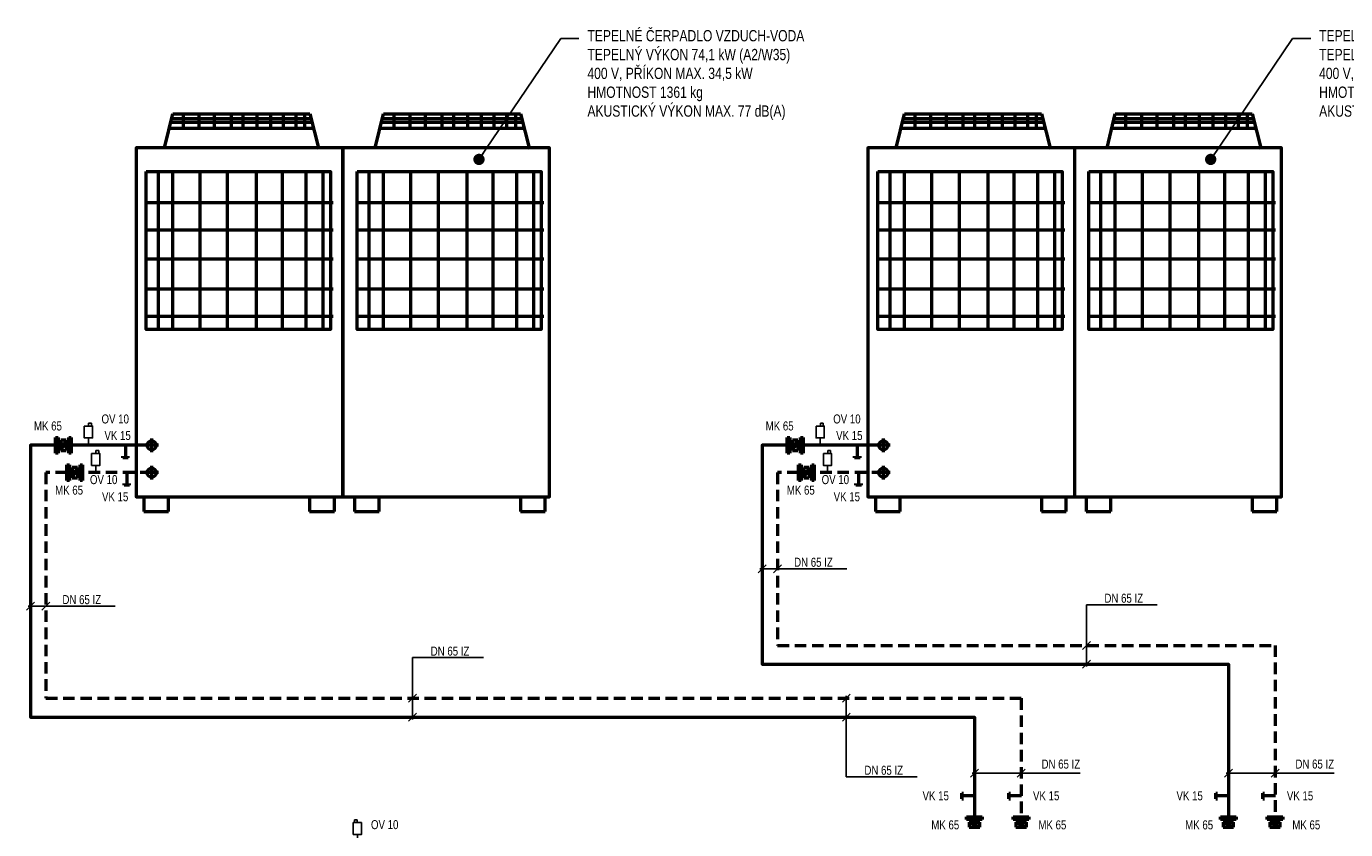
# Model space of a CAD drawing. Header units: millimetres. Extents: x -41968 to 54113, y -9946 to 101810.
# Tile 108 of 174: x -15936 to -1338, y 39894 to 48779. Entities that reach past the tile are written whole.
import ezdxf
from ezdxf.enums import TextEntityAlignment as Align

# ---------------------------------------------------------------- set-up
doc = ezdxf.new("R2010")
doc.units = ezdxf.units.MM
doc.linetypes.add('DASHED', pattern=[19.05, 12.7, -6.35])
for name, color, linetype in [('25', 7, 'Continuous'), ('UT-armatury-popis', 7, 'Continuous'), ('UT-potrubi_privodni-popis', 7, 'Continuous'), ('UT-potrubi_zpetne-popis', 7, 'Continuous')]:
    doc.layers.add(name, color=color, linetype=linetype)
for name, color, linetype, lineweight in [('UT-armatury', 2, 'Continuous', 50), ('UT-kotle', 1, 'Continuous', 50), ('UT-potrubi_privodni', 3, 'Continuous', 50), ('UT-potrubi_zpetne', 3, 'DASHED', 50), ('UT-stoupacky', 2, 'Continuous', 50), ('UT-texty_stredni', 7, 'Continuous', 25)]:
    doc.layers.add(name, color=color, linetype=linetype, lineweight=lineweight)
doc.styles.get("Standard").update_dxf_attribs({"font": 'ic-simplex.shx', "width": 0.8})
doc.dimstyles.new('CADKON', dxfattribs={"dimscale": 50, "dimtxt": 2.5, "dimasz": 2.5, "dimexe": 1.8, "dimexo": 0, "dimgap": 0.6, "dimtad": 1, "dimrnd": 10, "dimtxsty": 'Standard', "dimblk1": 'OBLIQUE', "dimblk2": 'OBLIQUE', "dimsah": 1, "dimcen": 2.5, "dimadec": 1, "dimazin": 2, "dimtfac": 1, "dimtdec": 4, "dimtix": 1, "dimtmove": 2, "dimatfit": 3, "dimldrblk": 'OPEN30', "dimfxl": 5, "dimtfill": 1, "dimtolj": 1, "dimarcsym": 0})

# ---------------------------------------------------------------- blocks, each defined once
blk = doc.blocks.new('*U36715')
at = {"color": 0, "linetype": 'ByBlock', "lineweight": -2, "ltscale": 10}
for p, q in [((-75, 0), (75, 0)), ((0, 75), (0, -75))]:
    blk.add_line(p, q, dxfattribs=at)
blk.add_circle((0, 0), 50, dxfattribs=at)
blk = doc.blocks.new('*U36716')
at = {"color": 0, "linetype": 'ByBlock', "lineweight": -2, "ltscale": 10}
for p, q in [((-75, 0), (75, 0)), ((0, 75), (0, -75))]:
    blk.add_line(p, q, dxfattribs=at)
blk.add_circle((0, 0), 50, dxfattribs=at)
blk = doc.blocks.new('508', base_point=(495, 3610))
at = {"layer": '25', "color": 2}
for p, q in [((462.9458, 3853.0825), (462.9458, 3821.04215)), ((492.70905, 3853.0825), (462.9458, 3853.0825)), ((492.70905, 3821.04215), (492.70905, 3853.0825)), ((495, 3690.59255), (495, 3610))]:
    blk.add_line(p, q, dxfattribs=at)
blk.add_lwpolyline([(540.79035, 3821.04215), (449.20965, 3821.04215), (449.20965, 3690.59255), (540.79035, 3690.59255), (540.79035, 3821.04215)], close=True, dxfattribs=at)
blk = doc.blocks.new('_OBLIQUE')
at = {"color": 0, "linetype": 'ByBlock'}
blk.add_line((-0.5, -0.5), (0.5, 0.5), dxfattribs=at)
blk = doc.blocks.new('*U35756')
at = {"color": 0, "linetype": 'ByBlock', "lineweight": -2}
for p, q in [((0, 0), (140, 0)), ((140, 30), (120, 30)), ((140, 30), (140, -30)), ((140, -30), (120, -30))]:
    blk.add_line(p, q, dxfattribs=at)

msp = doc.modelspace()

# ---------------------------------------------------------------- linework, layer by layer
at = {"layer": 'UT-armatury', "linetype": 'Continuous', "transparency": 33554687}
for p, q in [((-15612.738, 44232.509), (-15583.797, 44232.509)), ((-15612.738, 44058.865), (-15612.738, 44232.509)), ((-15583.797, 44232.509), (-15583.797, 44058.865)), ((-15496.975, 44203.568), (-15554.857, 44087.805)), ((-15554.857, 44203.568), (-15554.857, 44087.805)), ((-15496.975, 44203.568), (-15554.857, 44203.568)), ((-15496.975, 44203.568), (-15496.975, 44087.805)), ((-15468.034, 44232.509), (-15439.094, 44232.509)), ((-15468.034, 44058.865), (-15468.034, 44232.509)), ((-15439.094, 44232.509), (-15439.094, 44058.865)), ((-7515.646, 44232.509), (-7486.706, 44232.509)), ((-7515.646, 44058.865), (-7515.646, 44232.509)), ((-7486.706, 44232.509), (-7486.706, 44058.865)), ((-7399.884, 44203.568), (-7457.765, 44087.805)), ((-7457.765, 44203.568), (-7457.765, 44087.805)), ((-7399.884, 44203.568), (-7457.765, 44203.568)), ((-7399.884, 44203.568), (-7399.884, 44087.805)), ((-7370.943, 44232.509), (-7342.002, 44232.509)), ((-7370.943, 44058.865), (-7370.943, 44232.509)), ((-7342.002, 44232.509), (-7342.002, 44058.865)), ((-15583.797, 44058.865), (-15612.738, 44058.865)), ((-15554.857, 44087.805), (-15496.975, 44087.805)), ((-15439.094, 44058.865), (-15468.034, 44058.865)), ((-7486.706, 44058.865), (-7515.646, 44058.865)), ((-7457.765, 44087.805), (-7399.884, 44087.805)), ((-7342.002, 44058.865), (-7370.943, 44058.865)), ((-15487.843, 43929.621), (-15458.902, 43929.621)), ((-15487.843, 43755.977), (-15487.843, 43929.621)), ((-15458.902, 43929.621), (-15458.902, 43755.977)), ((-15372.08, 43900.68), (-15429.961, 43784.917)), ((-15429.961, 43900.68), (-15429.961, 43784.917)), ((-15372.08, 43900.68), (-15429.961, 43900.68)), ((-15372.08, 43900.68), (-15372.08, 43784.917)), ((-15343.139, 43929.621), (-15314.198, 43929.621)), ((-15343.139, 43755.977), (-15343.139, 43929.621)), ((-15314.198, 43929.621), (-15314.198, 43755.977)), ((-7390.751, 43929.621), (-7361.81, 43929.621)), ((-7390.751, 43755.977), (-7390.751, 43929.621)), ((-7361.81, 43929.621), (-7361.81, 43755.977)), ((-7274.988, 43900.68), (-7332.869, 43784.917)), ((-7332.869, 43900.68), (-7332.869, 43784.917)), ((-7274.988, 43900.68), (-7332.869, 43900.68)), ((-7274.988, 43900.68), (-7274.988, 43784.917)), ((-7246.047, 43929.621), (-7217.107, 43929.621)), ((-7246.047, 43755.977), (-7246.047, 43929.621)), ((-7217.107, 43929.621), (-7217.107, 43755.977)), ((-15458.902, 43755.977), (-15487.843, 43755.977)), ((-15429.961, 43784.917), (-15372.08, 43784.917)), ((-15314.198, 43755.977), (-15343.139, 43755.977)), ((-7361.81, 43755.977), (-7390.751, 43755.977)), ((-7332.869, 43784.917), (-7274.988, 43784.917)), ((-7217.107, 43755.977), (-7246.047, 43755.977)), ((-5531.812, 40035), (-5358.167, 40035)), ((-5531.812, 40006.06), (-5531.812, 40035)), ((-5358.167, 40006.06), (-5531.812, 40006.06)), ((-5358.167, 40035), (-5358.167, 40006.06)), ((-5015.374, 40006.06), (-5015.374, 40035)), ((-5015.374, 40035), (-4841.729, 40035)), ((-4841.729, 40006.06), (-5015.374, 40006.06)), ((-4841.729, 40035), (-4841.729, 40006.06)), ((-2722.034, 40035), (-2548.389, 40035)), ((-2722.034, 40006.06), (-2722.034, 40035)), ((-2548.389, 40006.06), (-2722.034, 40006.06)), ((-2548.389, 40035), (-2548.389, 40006.06)), ((-2205.596, 40006.06), (-2205.596, 40035)), ((-2205.596, 40035), (-2031.952, 40035)), ((-2031.952, 40006.06), (-2205.596, 40006.06)), ((-2031.952, 40035), (-2031.952, 40006.06)), ((-5502.871, 39977.119), (-5387.108, 39977.119)), ((-5502.871, 39977.119), (-5387.108, 39919.238)), ((-5502.871, 39977.119), (-5502.871, 39919.238)), ((-5502.871, 39919.238), (-5387.108, 39919.238)), ((-5387.108, 39919.238), (-5387.108, 39977.119)), ((-4986.433, 39977.119), (-4870.67, 39977.119)), ((-4986.433, 39977.119), (-4986.433, 39919.238)), ((-4986.433, 39977.119), (-4870.67, 39919.238)), ((-4986.433, 39919.238), (-4870.67, 39919.238)), ((-4870.67, 39919.238), (-4870.67, 39977.119)), ((-2693.093, 39977.119), (-2577.33, 39977.119)), ((-2693.093, 39977.119), (-2577.33, 39919.238)), ((-2693.093, 39977.119), (-2693.093, 39919.238)), ((-2693.093, 39919.238), (-2577.33, 39919.238)), ((-2577.33, 39919.238), (-2577.33, 39977.119)), ((-2176.655, 39977.119), (-2060.892, 39977.119)), ((-2176.655, 39977.119), (-2176.655, 39919.238)), ((-2176.655, 39977.119), (-2060.892, 39919.238)), ((-2176.655, 39919.238), (-2060.892, 39919.238)), ((-2060.892, 39919.238), (-2060.892, 39977.119))]:
    msp.add_line(p, q, dxfattribs=at)
at = {"layer": 'UT-armatury', "linetype": 'Continuous', "ltscale": 20, "transparency": 33554687}
for centre in [(-15525.916, 44145.687), (-7428.824, 44145.687), (-15401.02, 43842.799), (-7303.929, 43842.799), (-5444.989, 39948.178), (-4928.552, 39948.178), (-2635.212, 39948.178), (-2118.774, 39948.178)]:
    msp.add_circle(centre, 14.47, dxfattribs=at)
at = {"layer": 'UT-kotle', "color": 1}
for p, q in [((-14407.078, 47434.955), (-14315.957, 47811.009)), ((-14315.957, 47811.009), (-12800.604, 47811.009)), ((-12800.604, 47811.009), (-12700.371, 47420.491)), ((-12075.208, 47434.955), (-11984.087, 47811.009)), ((-11984.087, 47811.009), (-10468.734, 47811.009)), ((-10468.734, 47811.009), (-10368.501, 47420.491)), ((-6309.987, 47434.955), (-6218.866, 47811.009)), ((-6218.866, 47811.009), (-4703.512, 47811.009)), ((-4703.512, 47811.009), (-4603.279, 47420.491)), ((-3978.117, 47434.955), (-3886.996, 47811.009)), ((-3886.996, 47811.009), (-2371.642, 47811.009)), ((-2371.642, 47811.009), (-2271.409, 47420.491))]:
    msp.add_line(p, q, dxfattribs=at)
at = {"layer": 'UT-kotle', "color": 5}
for p, q in [((-14330.566, 47761.254), (-12793.661, 47761.254)), ((-14202.997, 47806.814), (-14202.997, 47654.946)), ((-14026.83, 47806.814), (-14026.83, 47654.946)), ((-13856.737, 47806.814), (-13856.737, 47654.946)), ((-13671.458, 47806.814), (-13671.458, 47654.946)), ((-13540.852, 47806.814), (-13540.852, 47654.946)), ((-13385.947, 47806.814), (-13385.947, 47654.946)), ((-13234.078, 47806.814), (-13234.078, 47654.946)), ((-13094.36, 47806.814), (-13094.36, 47654.946)), ((-12954.641, 47806.814), (-12954.641, 47654.946)), ((-12857.446, 47806.814), (-12857.446, 47654.946)), ((-11998.696, 47761.254), (-10461.791, 47761.254)), ((-11871.127, 47806.814), (-11871.127, 47654.946)), ((-11694.96, 47806.814), (-11694.96, 47654.946)), ((-11524.867, 47806.814), (-11524.867, 47654.946)), ((-11339.588, 47806.814), (-11339.588, 47654.946)), ((-11208.982, 47806.814), (-11208.982, 47654.946)), ((-11054.076, 47806.814), (-11054.076, 47654.946)), ((-10902.208, 47806.814), (-10902.208, 47654.946)), ((-10762.49, 47806.814), (-10762.49, 47654.946)), ((-10622.771, 47806.814), (-10622.771, 47654.946)), ((-10525.576, 47806.814), (-10525.576, 47654.946)), ((-6233.474, 47761.254), (-4696.57, 47761.254)), ((-6105.905, 47806.814), (-6105.905, 47654.946)), ((-5929.738, 47806.814), (-5929.738, 47654.946)), ((-5759.646, 47806.814), (-5759.646, 47654.946)), ((-5574.367, 47806.814), (-5574.367, 47654.946)), ((-5443.76, 47806.814), (-5443.76, 47654.946)), ((-5288.855, 47806.814), (-5288.855, 47654.946)), ((-5136.987, 47806.814), (-5136.987, 47654.946)), ((-4997.268, 47806.814), (-4997.268, 47654.946)), ((-4857.55, 47806.814), (-4857.55, 47654.946)), ((-4760.354, 47806.814), (-4760.354, 47654.946)), ((-3901.604, 47761.254), (-2364.699, 47761.254)), ((-3774.035, 47806.814), (-3774.035, 47654.946)), ((-3597.868, 47806.814), (-3597.868, 47654.946)), ((-3427.776, 47806.814), (-3427.776, 47654.946)), ((-3242.497, 47806.814), (-3242.497, 47654.946)), ((-3111.89, 47806.814), (-3111.89, 47654.946)), ((-2956.985, 47806.814), (-2956.985, 47654.946)), ((-2805.117, 47806.814), (-2805.117, 47654.946)), ((-2665.398, 47806.814), (-2665.398, 47654.946)), ((-2525.68, 47806.814), (-2525.68, 47654.946)), ((-2428.484, 47806.814), (-2428.484, 47654.946)), ((-14345.753, 47651.909), (-12766.325, 47651.909)), ((-12775.437, 47715.694), (-14342.715, 47715.694)), ((-12013.882, 47651.909), (-10434.455, 47651.909)), ((-10443.567, 47715.694), (-12010.845, 47715.694)), ((-6248.661, 47651.909), (-4669.233, 47651.909)), ((-4678.345, 47715.694), (-6245.624, 47715.694)), ((-3916.791, 47651.909), (-2337.363, 47651.909)), ((-2346.475, 47715.694), (-3913.754, 47715.694)), ((-14479.396, 47174.609), (-14479.396, 45438.975)), ((-14320.297, 47174.609), (-14320.297, 45438.975)), ((-14016.56, 47174.609), (-14016.56, 45438.975)), ((-13712.824, 47174.609), (-13712.824, 45438.975)), ((-13394.625, 47174.609), (-13394.625, 45438.975)), ((-13105.352, 47174.609), (-13105.352, 45438.975)), ((-12845.007, 47174.609), (-12845.007, 45438.975)), ((-12656.98, 47174.609), (-12656.98, 45438.975)), ((-12147.526, 47174.609), (-12147.526, 45438.975)), ((-11988.427, 47174.609), (-11988.427, 45438.975)), ((-11684.69, 47174.609), (-11684.69, 45438.975)), ((-11380.954, 47174.609), (-11380.954, 45438.975)), ((-11062.755, 47174.609), (-11062.755, 45438.975)), ((-10773.482, 47174.609), (-10773.482, 45438.975)), ((-10513.137, 47174.609), (-10513.137, 45438.975)), ((-10325.11, 47174.609), (-10325.11, 45438.975)), ((-6382.305, 47174.609), (-6382.305, 45438.975)), ((-6223.205, 47174.609), (-6223.205, 45438.975)), ((-5919.469, 47174.609), (-5919.469, 45438.975)), ((-5615.733, 47174.609), (-5615.733, 45438.975)), ((-5297.533, 47174.609), (-5297.533, 45438.975)), ((-5008.261, 47174.609), (-5008.261, 45438.975)), ((-4747.915, 47174.609), (-4747.915, 45438.975)), ((-4559.888, 47174.609), (-4559.888, 45438.975)), ((-4050.435, 47174.609), (-4050.435, 45438.975)), ((-3891.335, 47174.609), (-3891.335, 45438.975)), ((-3587.599, 47174.609), (-3587.599, 45438.975)), ((-3283.863, 47174.609), (-3283.863, 45438.975)), ((-2965.663, 47174.609), (-2965.663, 45438.975)), ((-2676.391, 47174.609), (-2676.391, 45438.975)), ((-2416.045, 47174.609), (-2416.045, 45438.975)), ((-2228.018, 47174.609), (-2228.018, 45438.975)), ((-12541.271, 46827.483), (-14595.105, 46827.483)), ((-10209.401, 46827.483), (-12263.235, 46827.483)), ((-4444.179, 46827.483), (-6498.014, 46827.483)), ((-2112.309, 46827.483), (-4166.144, 46827.483)), ((-12541.271, 46523.746), (-14595.105, 46523.746)), ((-10209.401, 46523.746), (-12263.235, 46523.746)), ((-4444.179, 46523.746), (-6498.014, 46523.746)), ((-2112.309, 46523.746), (-4166.144, 46523.746)), ((-12541.271, 46205.547), (-14595.105, 46205.547)), ((-10209.401, 46205.547), (-12263.235, 46205.547)), ((-4444.179, 46205.547), (-6498.014, 46205.547)), ((-2112.309, 46205.547), (-4166.144, 46205.547)), ((-12541.271, 45872.883), (-14595.105, 45872.883)), ((-10209.401, 45872.883), (-12263.235, 45872.883)), ((-4444.179, 45872.883), (-6498.014, 45872.883)), ((-2112.309, 45872.883), (-4166.144, 45872.883)), ((-12541.271, 45569.147), (-14595.105, 45569.147)), ((-10209.401, 45569.147), (-12263.235, 45569.147)), ((-4444.179, 45569.147), (-6498.014, 45569.147)), ((-2112.309, 45569.147), (-4166.144, 45569.147))]:
    msp.add_line(p, q, dxfattribs=at)
at = {"layer": 'UT-kotle', "color": 2}
for p, q in [((-14638.496, 43574.864), (-14638.496, 43414.067)), ((-14363.687, 43414.067), (-14363.687, 43574.864)), ((-12801.616, 43574.864), (-12801.616, 43414.067)), ((-12526.807, 43414.067), (-12526.807, 43574.864)), ((-12306.626, 43574.864), (-12306.626, 43414.067)), ((-12031.817, 43414.067), (-12031.817, 43574.864)), ((-10469.746, 43574.864), (-10469.746, 43414.067)), ((-10194.937, 43414.067), (-10194.937, 43574.864)), ((-6541.405, 43574.864), (-6541.405, 43414.067)), ((-6266.596, 43414.067), (-6266.596, 43574.864)), ((-4704.525, 43574.864), (-4704.525, 43414.067)), ((-4429.716, 43414.067), (-4429.716, 43574.864)), ((-4209.535, 43574.864), (-4209.535, 43414.067)), ((-3934.726, 43414.067), (-3934.726, 43574.864)), ((-2372.654, 43574.864), (-2372.654, 43414.067)), ((-2097.846, 43414.067), (-2097.846, 43574.864)), ((-14638.496, 43414.067), (-14363.687, 43414.067)), ((-12801.616, 43414.067), (-12526.807, 43414.067)), ((-12306.626, 43414.067), (-12031.817, 43414.067)), ((-10469.746, 43414.067), (-10194.937, 43414.067)), ((-6541.405, 43414.067), (-6266.596, 43414.067)), ((-4704.525, 43414.067), (-4429.716, 43414.067)), ((-4209.535, 43414.067), (-3934.726, 43414.067)), ((-2372.654, 43414.067), (-2097.846, 43414.067))]:
    msp.add_line(p, q, dxfattribs=at)
at = {"layer": 'UT-kotle', "color": 1}
for points in [[(-14721.319, 43574.864), (-12430.572, 43574.864), (-12430.572, 47437.217), (-14721.319, 47437.217), (-14721.319, 43574.864), (-14721.319, 43574.864)], [(-12436.653, 43574.864), (-10145.906, 43574.864), (-10145.906, 47437.217), (-12436.653, 47437.217), (-12436.653, 43574.864), (-12436.653, 43574.864)], [(-6624.227, 43574.864), (-4333.48, 43574.864), (-4333.48, 47437.217), (-6624.227, 47437.217), (-6624.227, 43574.864), (-6624.227, 43574.864)], [(-4339.562, 43574.864), (-2048.815, 43574.864), (-2048.815, 47437.217), (-4339.562, 47437.217), (-4339.562, 43574.864), (-4339.562, 43574.864)]]:
    msp.add_lwpolyline(points, close=True, dxfattribs=at)
at = {"layer": 'UT-kotle', "color": 2}
for points in [[(-14609.569, 47174.609), (-12570.198, 47174.609), (-12570.198, 45424.511), (-14609.569, 45424.511), (-14609.569, 47174.609), (-14609.569, 47174.609)], [(-12277.699, 47174.609), (-10238.328, 47174.609), (-10238.328, 45424.511), (-12277.699, 45424.511), (-12277.699, 47174.609), (-12277.699, 47174.609)], [(-6512.477, 47174.609), (-4473.107, 47174.609), (-4473.107, 45424.511), (-6512.477, 45424.511), (-6512.477, 47174.609), (-6512.477, 47174.609)], [(-4180.607, 47174.609), (-2141.237, 47174.609), (-2141.237, 45424.511), (-4180.607, 45424.511), (-4180.607, 47174.609), (-4180.607, 47174.609)]]:
    msp.add_lwpolyline(points, close=True, dxfattribs=at)
at = {"layer": 'UT-potrubi_privodni', "ltscale": 10}
for points in [[(-15612.738, 44145.687), (-15892.265, 44145.687), (-15892.265, 41138.386), (-5444.989, 41138.386), (-5444.989, 40035)], [(-14549.804, 44145.687), (-15439.094, 44145.687)], [(-7515.646, 44145.687), (-7795.174, 44145.687), (-7795.174, 41723.71), (-2635.212, 41723.71), (-2635.212, 40035)], [(-6452.712, 44145.687), (-7342.002, 44145.687)]]:
    msp.add_lwpolyline(points, dxfattribs=at)
at = {"layer": 'UT-potrubi_privodni-popis', "color": 2, "ltscale": 10}
for p, q in [((-7750.98, 42823.995), (-7839.368, 42735.607)), ((-7820.174, 42779.801), (-6857.623, 42779.801)), ((-7579.143, 42823.995), (-7667.531, 42735.607)), ((-15848.071, 42410.582), (-15936.46, 42322.193)), ((-15917.265, 42366.388), (-14954.715, 42366.388)), ((-15676.235, 42410.582), (-15764.623, 42322.193)), ((-4206.653, 42382.035), (-3423.796, 42382.035)), ((-4206.653, 41698.71), (-4206.653, 42382.035)), ((-4162.459, 41976.229), (-4250.847, 41887.841)), ((-11662.164, 41796.711), (-10879.307, 41796.711)), ((-11662.164, 41113.386), (-11662.164, 41796.711)), ((-4162.459, 41767.904), (-4250.847, 41679.516)), ((-11617.97, 41390.905), (-11706.358, 41302.517)), ((-11617.97, 41182.58), (-11706.358, 41094.192))]:
    msp.add_line(p, q, dxfattribs=at)
at = {"layer": 'UT-potrubi_zpetne', "ltscale": 10}
for points in [[(-15487.843, 43842.799), (-15720.429, 43842.799), (-15720.429, 41346.711), (-4928.552, 41346.711), (-4928.552, 40035)], [(-14549.804, 43842.799), (-15314.198, 43842.799)], [(-7390.751, 43842.799), (-7623.337, 43842.799), (-7623.337, 41932.035), (-2118.774, 41932.035), (-2118.774, 40035)], [(-6452.712, 43842.799), (-7217.107, 43842.799)]]:
    msp.add_lwpolyline(points, dxfattribs=at)
at = {"layer": 'UT-potrubi_zpetne-popis', "color": 2, "ltscale": 10}
for p, q in [((-6818.527, 41390.905), (-6906.915, 41302.517)), ((-6862.721, 41371.711), (-6862.721, 40478.862)), ((-6818.527, 41182.58), (-6906.915, 41094.192)), ((-6862.721, 40478.862), (-6079.864, 40478.862)), ((-5400.795, 40563.135), (-5489.184, 40474.746)), ((-4274.754, 40518.94), (-5469.989, 40518.94)), ((-4884.357, 40563.135), (-4972.746, 40474.746)), ((-2591.017, 40563.135), (-2679.406, 40474.746)), ((-1464.976, 40518.94), (-2660.212, 40518.94)), ((-2074.58, 40563.135), (-2162.968, 40474.746))]:
    msp.add_line(p, q, dxfattribs=at)
at = {"layer": 'UT-texty_stredni', "ltscale": 10}
for p, q in [((-9821.115, 48644.627), (-10021.115, 48644.627)), ((-1724.024, 48644.627), (-1924.024, 48644.627))]:
    msp.add_line(p, q, dxfattribs=at)

# ---------------------------------------------------------------- block references
at = {"ltscale": 30, "xscale": -1}
for p in [(-15249.663, 44145.687), (-7152.572, 44145.687), (-15168.505, 43842.799), (-7071.413, 43842.799)]:
    msp.add_blockref('508', p, dxfattribs=at)
at = {"layer": 'UT-armatury'}
for p, rotation in [((-14838.425, 44145.687), 270), ((-6741.334, 44145.687), 270), ((-14823.634, 43842.799), 270), ((-6726.542, 43842.799), 270), ((-5444.989, 40265.807), 180), ((-4924.664, 40265.807), 180), ((-2635.212, 40265.807), 180), ((-2114.886, 40265.807), 180)]:
    msp.add_blockref('*U35756', p, dxfattribs=dict(at, rotation=rotation))
msp.add_blockref('508', (-12272.918, 39760.509), dxfattribs=at)
at = {"layer": 'UT-stoupacky', "ltscale": 10, "rotation": 179.9999999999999}
for name, p in [('*U36715', (-14549.804, 44145.687)), ('*U36715', (-6452.712, 44145.687)), ('*U36716', (-14549.804, 43842.799)), ('*U36716', (-6452.712, 43842.799))]:
    msp.add_blockref(name, p, dxfattribs=at)

# ---------------------------------------------------------------- texts
at = {"layer": 'UT-armatury-popis', "ltscale": 10, "char_height": 100, "width": 608.01876, "attachment_point": 5}
for s, insert in [('MK 65', (-15697.814, 44358.249)), ('MK 65', (-7600.722, 44358.249)), ('VK 15', (-14926.872, 44252.957)), ('VK 15', (-6829.781, 44252.957)), ('MK 65', (-15463.846, 43648.298)), ('MK 65', (-7366.754, 43648.298)), ('VK 15', (-14954.222, 43575.282)), ('VK 15', (-6857.13, 43575.282)), ('MK 65', (-5768.101, 39945.457)), ('MK 65', (-4582.508, 39945.457)), ('MK 65', (-2958.323, 39945.457)), ('MK 65', (-1772.73, 39945.457))]:
    msp.add_mtext(s, dxfattribs=dict(at, insert=insert))
at = {"layer": 'UT-potrubi_privodni-popis', "ltscale": 10, "width": 0.8}
for s, p in [('OV 10', (-14801.705, 44386.477)), ('OV 10', (-6704.614, 44386.477)), ('OV 10', (-14929.659, 43715.536)), ('OV 10', (-6832.567, 43715.536)), ('DN 65 IZ', (-4274.754, 40568.94)), ('DN 65 IZ', (-1464.976, 40568.94)), ('VK 15', (-5727.51, 40217.904)), ('VK 15', (-4505.582, 40217.904)), ('VK 15', (-2917.732, 40217.904)), ('VK 15', (-1695.804, 40217.904)), ('OV 10', (-11819.728, 39898.826))]:
    msp.add_text(s, height=100, dxfattribs=at).set_placement(p, align=Align.RIGHT)
at = {"layer": 'UT-potrubi_privodni-popis', "ltscale": 10, "char_height": 100, "attachment_point": 7}
for insert in [(-7440.48, 42799.801), (-15537.572, 42386.388), (-4006.653, 42402.035), (-11462.164, 41816.711)]:
    msp.add_mtext('DN 65 IZ', dxfattribs=dict(at, insert=insert))
at = {"layer": 'UT-potrubi_zpetne-popis', "ltscale": 10, "insert": (-6662.721, 40498.862), "char_height": 100, "attachment_point": 7}
msp.add_mtext('DN 65 IZ', dxfattribs=at)
at = {"layer": 'UT-texty_stredni', "ltscale": 10, "char_height": 125, "width": 2931.26722, "attachment_point": 1}
for insert in [(-9727.722, 48738.697), (-1630.63, 48738.697)]:
    msp.add_mtext('TEPELNÉ ČERPADLO VZDUCH-VODA\\PTEPELNÝ VÝKON 74,1 kW (A2/W35)\\P400 V, PŘÍKON MAX. 34,5 kW\\PHMOTNOST 1361 kg\\PAKUSTICKÝ VÝKON MAX. 77 dB(A)', dxfattribs=dict(at, insert=insert))

# ---------------------------------------------------------------- leaders
at = {"layer": 'UT-texty_stredni', "ltscale": 10}
for points in [[(-10927.874, 47307.76), (-10021.115, 48644.627)], [(-2830.783, 47307.76), (-1924.024, 48644.627)]]:
    msp.add_leader(points, dimstyle='CADKON', override={"dimscale": 1, "dimasz": 125, "dimtih": 0, "dimtoh": 0, "dimrnd": 0, "dimclrd": 0, "dimtix": 0, "dimtofl": 0, "dimldrblk": 'Dot'}, dxfattribs=at)

doc.saveas('drawing.dxf')
